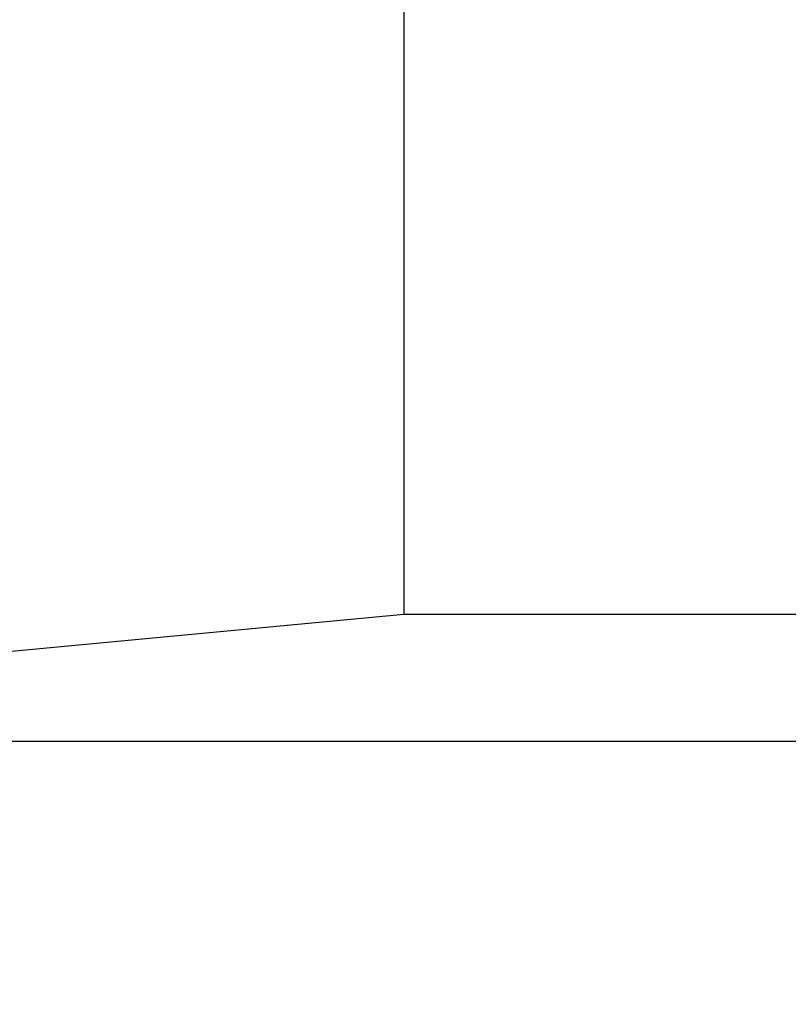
# Model space of a CAD drawing. Header units: centimetres. Extents: x 657501712 to 657529232, y 555122765 to 555182979.
# Tile 9 of 78: x 657502991 to 657503012, y 555124369 to 555124395. Entities that reach past the tile are written whole.
import ezdxf

# ---------------------------------------------------------------- set-up
doc = ezdxf.new("R2010")
doc.units = ezdxf.units.CM
doc.header["$LTSCALE"] = 0.1
for name, color, linetype in [('xrefs', 7, 'Continuous'), ('ZKZOK_PW_06_00_300$0$A_GB_101T', 1, 'Continuous'), ('ZKZOK_PW_06_00_300$0$S_GB_309L', 9, 'Continuous')]:
    doc.layers.add(name, color=color, linetype=linetype)

# ---------------------------------------------------------------- blocks, each defined once
blk = doc.blocks.new('ZKZOK_PW_06_00_300$0$A$C34AE0427')
at = {"color": 254}
for p, q in [((4592.96, 7230.19), (4592.96, 6778.19)), ((4592.96, 6778.19), (3499.83, 6675.1)), ((4709.47, 6778.19), (4592.96, 6778.19))]:
    blk.add_line(p, q, dxfattribs=at)
blk = doc.blocks.new('wer')
at = {"layer": 'ZKZOK_PW_06_00_300$0$A_GB_101T', "color": 251}
blk.add_line((-48270.65, 5794.36), (-47137.77, 5794.36), dxfattribs=at)
at = {"layer": 'ZKZOK_PW_06_00_300$0$S_GB_309L', "color": 251}
blk.add_blockref('ZKZOK_PW_06_00_300$0$A$C34AE0427', (-51899.35, -950.32), dxfattribs=at)
blk.add_blockref('ZKZOK_PW_06_00_300$0$A$C34AE0427', (-51899.35, -950.32), dxfattribs=at)

msp = doc.modelspace()

# ---------------------------------------------------------------- block references
at = {"layer": 'xrefs', "xscale": 0.1, "yscale": 0.1, "zscale": 0.1}
msp.add_blockref('wer', (657507732.194, 555123796.721), dxfattribs=at)

doc.saveas('drawing.dxf')
